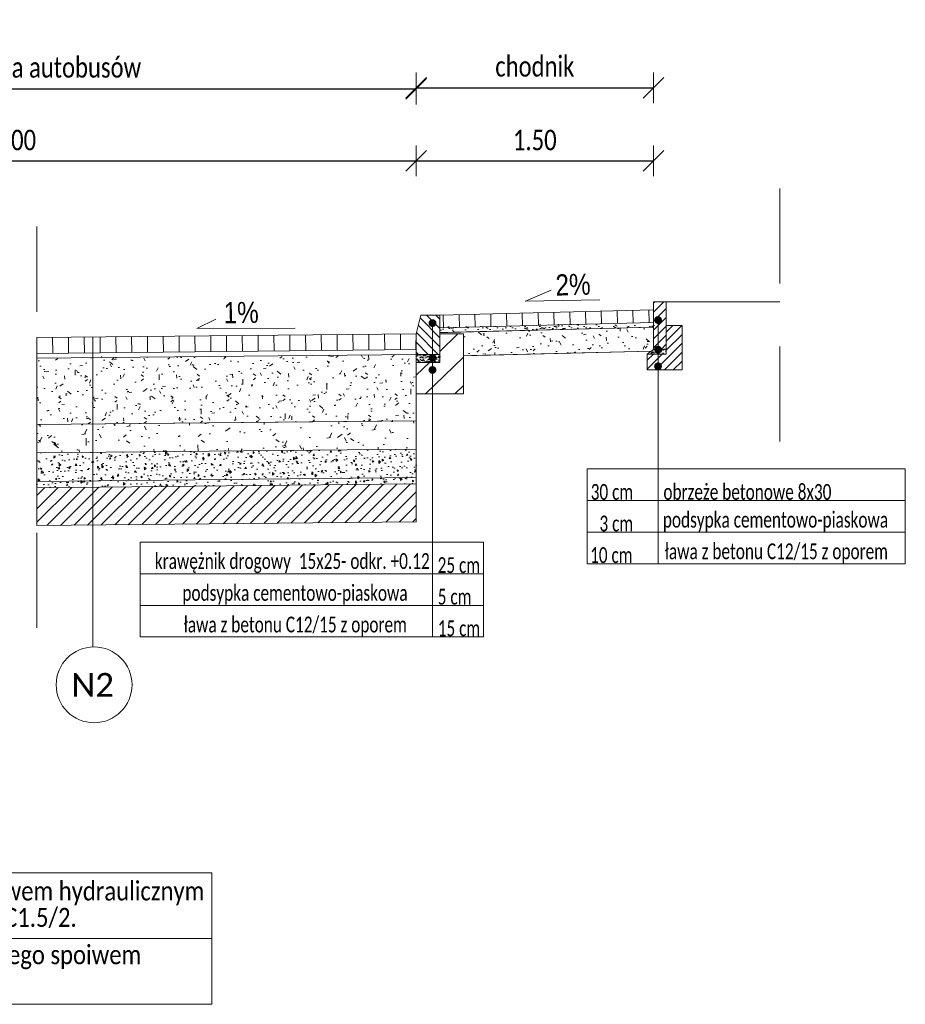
# Model space of a CAD drawing. Header units: metres. Extents: x 6585926 to 6586024.5, y 5545426.7 to 5545440.6.
# Tile 6 of 7: x 6585948.6 to 6585954.2, y 5545433.4 to 5545439.6. Entities that reach past the tile are written whole.
import ezdxf
from ezdxf.enums import TextEntityAlignment as Align

# ---------------------------------------------------------------- set-up
doc = ezdxf.new("R2010")
doc.units = ezdxf.units.M
doc.header["$MEASUREMENT"] = 0
doc.linetypes.add('DGN Style 2', pattern=[1, 0.6, -0.4])
doc.layers.get('Defpoints').update_dxf_attribs({"lineweight": 0})
for name, color, linetype, lineweight in [('D_PN_elementy_pref', 7, 'Continuous', 0), ('D_PN_opisy', 7, 'Continuous', 0), ('D_PN_opisy_przerywana', 7, 'DGN Style 2', 0), ('D_PN_warstwy', 1, 'Continuous', 0), ('D_teren zielen', 3, '{ Ground Line }', 0), ('PN_WYMIARY', 7, 'Continuous', 0)]:
    doc.layers.add(name, color=color, linetype=linetype, lineweight=lineweight)
doc.layers.add('D_PN_szraf_projektow', color=7, linetype='Continuous', lineweight=0, true_color=0xf06c3c)
doc.styles.add('Przekroje Detale', font='calibri.ttf', dxfattribs={"height": 0.15})
doc.styles.add('Przekroje Opisy_0', font='calibril.ttf', dxfattribs={"width": 0.7692307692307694})
doc.styles.add('Style-Arial Narrow', font='ARIALN.TTF')
doc.styles.add('Style-simplex', font='simplex.shx')
doc.linetypes.add('{ Ground Line }', pattern='A,0,[4,dgnlstyle-lstyle1.shx,S=0.008404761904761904,R=0,X=0,Y=0],-1', length=1)
doc.dimstyles.new('Przekroje (1 50)', dxfattribs={"dimtxt": 0.13, "dimasz": 0.13, "dimexe": 0.0975, "dimexo": 0.0625, "dimgap": 0.065, "dimtad": 1, "dimzin": 0, "dimdsep": 46, "dimtxsty": 'Przekroje Opisy_0', "dimblk": 'OBLIQUE', "dimcen": 0, "dimclrd": 256, "dimclre": 256, "dimadec": 0, "dimazin": 0, "dimtfac": 1, "dimtmove": 1, "dimatfit": 3, "dimfxl": 0.0975, "dimfxlon": 1, "dimtolj": 1, "dimtzin": 0, "dimlwd": 0, "dimlwe": 0, "dimarcsym": 0})

# ---------------------------------------------------------------- blocks, each defined once
blk = doc.blocks.new('_Oblique')
at = {"color": 0, "linetype": 'ByBlock', "lineweight": -2}
blk.add_line((0.5, 0.5), (-0.5, -0.5), dxfattribs=at)
blk = doc.blocks.new('*D117')
at = {"layer": 'Defpoints', "color": 0, "lineweight": 0}
for p in [(6585951.1310259, 5545438.702283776), (6585945.966511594, 5545437.108714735), (6585951.1310259, 5545437.108714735)]:
    blk.add_point(p, dxfattribs=at)
at = {"layer": 'PN_WYMIARY', "lineweight": 0}
for p, q in [((6585945.966511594, 5545438.604783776), (6585945.966511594, 5545438.799783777)), ((6585951.1310259, 5545438.604783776), (6585951.1310259, 5545438.799783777))]:
    blk.add_line(p, q, dxfattribs=at)
at = {"layer": 'PN_WYMIARY', "lineweight": -2}
blk.add_line((6585945.966511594, 5545438.702283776), (6585951.1310259, 5545438.702283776), dxfattribs=at)
at = {"layer": 'PN_WYMIARY', "lineweight": -2, "xscale": 0.13, "yscale": 0.13, "zscale": 0.13, "rotation": 180}
blk.add_blockref('_Oblique', (6585945.966511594, 5545438.702283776), dxfattribs=at)
at = {"layer": 'PN_WYMIARY', "lineweight": -2, "xscale": 0.13, "yscale": 0.13, "zscale": 0.13}
blk.add_blockref('_Oblique', (6585951.1310259, 5545438.702283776), dxfattribs=at)
at = {"layer": 'PN_WYMIARY', "color": 0, "insert": (6585948.548768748, 5545438.833683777), "char_height": 0.13, "attachment_point": 5, "style": 'Przekroje Opisy_0'}
blk.add_mtext('\\A1;\\H1x;\\W0.769231;14.00', dxfattribs=at)
blk = doc.blocks.new('*D123')
at = {"layer": 'Defpoints', "color": 0, "lineweight": 0}
for p in [(6585951.1310259, 5545439.157748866), (6585945.966511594, 5545437.564179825), (6585951.1310259, 5545437.564179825)]:
    blk.add_point(p, dxfattribs=at)
at = {"layer": 'PN_WYMIARY', "lineweight": 0}
for p, q in [((6585945.966511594, 5545439.060248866), (6585945.966511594, 5545439.255248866)), ((6585951.1310259, 5545439.060248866), (6585951.1310259, 5545439.255248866))]:
    blk.add_line(p, q, dxfattribs=at)
at = {"layer": 'PN_WYMIARY', "lineweight": -2}
blk.add_line((6585945.966511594, 5545439.157748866), (6585951.1310259, 5545439.157748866), dxfattribs=at)
at = {"layer": 'PN_WYMIARY', "lineweight": -2, "xscale": 0.13, "yscale": 0.13, "zscale": 0.13, "rotation": 180}
blk.add_blockref('_Oblique', (6585945.966511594, 5545439.157748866), dxfattribs=at)
at = {"layer": 'PN_WYMIARY', "lineweight": -2, "xscale": 0.13, "yscale": 0.13, "zscale": 0.13}
blk.add_blockref('_Oblique', (6585951.1310259, 5545439.157748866), dxfattribs=at)
at = {"layer": 'PN_WYMIARY', "color": 0, "insert": (6585948.548768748, 5545439.293598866), "char_height": 0.13, "attachment_point": 5, "style": 'Przekroje Opisy_0'}
blk.add_mtext('\\A1;\\H1x;\\W0.769231;stanowisko dla autobusów', dxfattribs=at)
blk = doc.blocks.new('*U111')
at = {"layer": 'D_PN_szraf_projektow'}
h = blk.add_hatch(dxfattribs=at)
h.set_pattern_fill('HATCH', color=256, style=0, pattern_type=2)
h.set_pattern_definition([(45, (0.0718, 0.121689), (-0.02977294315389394, 0.02977294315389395), [])])
h.paths.add_polyline_path([(-4.710908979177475e-05, -2.616923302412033e-05), (0.1499828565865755, -3.614649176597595e-05), (0.1499828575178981, 0.1300223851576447), (0.1199828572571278, 0.2500223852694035), (-1.714285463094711e-05, 0.2500223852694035), (-1.714285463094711e-05, 0.1300223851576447)])
h = blk.add_hatch(dxfattribs=at)
h.set_pattern_fill('HATCH', color=256, style=0, pattern_type=2)
h.set_pattern_definition([(315, (-0.06177899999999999, -0.165517), (0.08931890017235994, 0.08931890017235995), [])])
h.paths.add_polyline_path([(-0.15001714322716, 0.1300223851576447), (-0.15001714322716, -0.2499776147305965), (0.1499828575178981, -0.2499776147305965), (0.1499828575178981, -0.09997761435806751), (0.1499828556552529, -0.05003614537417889), (-1.714285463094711e-05, -0.04997761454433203), (-1.714285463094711e-05, 0.1300223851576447)])
h = blk.add_hatch(dxfattribs=at)
h.set_pattern_fill('AR-SAND', color=256, style=0, pattern_type=2)
h.set_pattern_definition([(37.50000000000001, (6585934, 5545426), (-0.000800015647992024, 0.02447066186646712), [0, -0.0193, 0, -0.02159, 0, -0.02064]), (7.499999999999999, (6585934, 5545426), (0.02247616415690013, 0.03584125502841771), [0, -0.01041, 0, -0.0174, 0, -0.006670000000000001]), (327.5, (6585934, 5545426), (0.0395496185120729, 7.185923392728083e-05), [0, -0.00635, 0, -0.02286, 0, -0.02985]), (317.5, (6585934, 5545426), (0.03817782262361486, 0.01114646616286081), [0, -0.00318, 0, -0.01499, 0, -0.01715])])
h.paths.add_polyline_path([(-1.714285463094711e-05, -0.05003614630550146), (0.1499828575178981, -0.05003614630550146), (0.1499828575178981, -3.614649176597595e-05), (-1.714285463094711e-05, -3.614649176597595e-05)])
at = {"layer": 'D_PN_elementy_pref'}
blk.add_line((-1.714285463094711e-05, 0.1300223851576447), (-0.15001714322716, 0.1300223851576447), dxfattribs=at)
at = {"layer": 'D_PN_elementy_pref', "flags": 128}
for points in [[(-1.714285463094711e-05, 0.2500223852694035), (-1.714285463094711e-05, -0.04997761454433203), (0.1499828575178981, -0.04997761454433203), (0.1499828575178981, 0.1300223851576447)], [(-1.714285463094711e-05, 0.2500223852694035), (0.1199828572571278, 0.2500223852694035)], [(0.1499828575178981, 0.1300223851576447), (0.1199828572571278, 0.2500223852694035)], [(0.1499828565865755, -0.0499776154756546), (0.1499828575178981, -0.2499776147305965), (-0.15001714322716, -0.2499776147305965), (-0.15001714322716, 0.1300223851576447)], [(-1.714285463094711e-05, 2.238526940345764e-05), (-1.714285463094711e-05, -0.0499776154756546), (0.1499828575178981, -0.0499776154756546), (0.1499828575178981, 2.238526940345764e-05)]]:
    blk.add_lwpolyline(points, dxfattribs=at)
at = {"layer": 'D_PN_szraf_projektow', "flags": 128}
for points in [[(-4.710908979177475e-05, -2.616923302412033e-05), (0.1499828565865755, -3.614649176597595e-05), (0.1499828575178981, 0.1300223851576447), (0.1199828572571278, 0.2500223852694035), (-1.714285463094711e-05, 0.2500223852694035), (-1.714285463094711e-05, 0.1300223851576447), (-4.710908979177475e-05, -2.616923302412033e-05)], [(-0.15001714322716, 0.1300223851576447), (-0.15001714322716, -0.2499776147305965), (0.1499828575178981, -0.2499776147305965), (0.1499828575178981, -0.09997761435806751), (0.1499828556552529, -0.05003614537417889), (-1.714285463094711e-05, -0.04997761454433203), (-1.714285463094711e-05, 0.1300223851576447), (-0.15001714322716, 0.1300223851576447)], [(-1.714285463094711e-05, -0.05003614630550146), (0.1499828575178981, -0.05003614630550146), (0.1499828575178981, -3.614649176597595e-05), (-1.714285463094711e-05, -3.614649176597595e-05), (-1.714285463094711e-05, -0.05003614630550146)]]:
    blk.add_lwpolyline(points, close=True, dxfattribs=at)
blk = doc.blocks.new('*D133')
at = {"layer": 'Defpoints', "color": 0, "lineweight": 0}
for p in [(6585952.632254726, 5545438.702283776), (6585952.632254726, 5545437.619669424), (6585951.1310259, 5545437.549640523)]:
    blk.add_point(p, dxfattribs=at)
at = {"layer": 'PN_WYMIARY', "lineweight": 0}
for p, q in [((6585951.1310259, 5545438.604783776), (6585951.1310259, 5545438.799783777)), ((6585952.632254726, 5545438.604783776), (6585952.632254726, 5545438.799783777))]:
    blk.add_line(p, q, dxfattribs=at)
at = {"layer": 'PN_WYMIARY', "lineweight": -2}
blk.add_line((6585951.1310259, 5545438.702283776), (6585952.632254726, 5545438.702283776), dxfattribs=at)
at = {"layer": 'PN_WYMIARY', "lineweight": -2, "xscale": 0.13, "yscale": 0.13, "zscale": 0.13, "rotation": 180}
blk.add_blockref('_Oblique', (6585951.1310259, 5545438.702283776), dxfattribs=at)
at = {"layer": 'PN_WYMIARY', "lineweight": -2, "xscale": 0.13, "yscale": 0.13, "zscale": 0.13}
blk.add_blockref('_Oblique', (6585952.632254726, 5545438.702283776), dxfattribs=at)
at = {"layer": 'PN_WYMIARY', "color": 0, "insert": (6585951.881640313, 5545438.833683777), "char_height": 0.13, "attachment_point": 5, "style": 'Przekroje Opisy_0'}
blk.add_mtext('\\A1;\\H1x;\\W0.769231;1.50', dxfattribs=at)
blk = doc.blocks.new('*D135')
at = {"layer": 'Defpoints', "color": 0, "lineweight": 0}
for p in [(6585952.632254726, 5545439.164372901), (6585951.131025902, 5545438.011729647), (6585952.632254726, 5545438.005105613)]:
    blk.add_point(p, dxfattribs=at)
at = {"layer": 'PN_WYMIARY', "lineweight": 0}
for p, q in [((6585951.131025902, 5545439.0668729), (6585951.131025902, 5545439.261872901)), ((6585952.632254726, 5545439.0668729), (6585952.632254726, 5545439.261872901))]:
    blk.add_line(p, q, dxfattribs=at)
at = {"layer": 'PN_WYMIARY', "lineweight": -2}
blk.add_line((6585951.131025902, 5545439.164372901), (6585952.632254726, 5545439.164372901), dxfattribs=at)
at = {"layer": 'PN_WYMIARY', "lineweight": -2, "xscale": 0.13, "yscale": 0.13, "zscale": 0.13, "rotation": 180}
blk.add_blockref('_Oblique', (6585951.131025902, 5545439.164372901), dxfattribs=at)
at = {"layer": 'PN_WYMIARY', "lineweight": -2, "xscale": 0.13, "yscale": 0.13, "zscale": 0.13}
blk.add_blockref('_Oblique', (6585952.632254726, 5545439.164372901), dxfattribs=at)
at = {"layer": 'PN_WYMIARY', "color": 0, "insert": (6585951.881640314, 5545439.2999229), "char_height": 0.13, "attachment_point": 5, "style": 'Przekroje Opisy_0'}
blk.add_mtext('\\A1;\\H1x;\\W0.769231;chodnik', dxfattribs=at)
blk = doc.blocks.new('*U137')
at = {"layer": 'D_PN_opisy'}
h = blk.add_hatch(color=256, dxfattribs=at)
edge = h.paths.add_edge_path()
edge.add_arc((0.7641507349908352, 0.9842183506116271), 0.025, 0, 360)
h = blk.add_hatch(color=256, dxfattribs=at)
edge = h.paths.add_edge_path()
edge.add_arc((0.76415073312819, 0.7646779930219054), 0.025, 0, 360)
h = blk.add_hatch(color=256, dxfattribs=at)
edge = h.paths.add_edge_path()
edge.add_arc((0.7641507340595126, 0.6877911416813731), 0.025, 0, 360)
for p, q in [((1.086137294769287, -0.402529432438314), (-1.086106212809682, -0.4025294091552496)), ((-1.086106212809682, -0.4025294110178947), (-1.086106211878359, -1.002529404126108)), ((1.086137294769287, -0.402529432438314), (1.086137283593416, -1.002529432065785)), ((1.086137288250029, -0.6025294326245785), (-1.086106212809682, -0.6025294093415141)), ((1.086137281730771, -0.8025294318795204), (-1.086106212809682, -0.8025294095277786)), ((1.086137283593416, -1.002529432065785), (-1.086106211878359, -1.002529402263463))]:
    blk.add_line(p, q, dxfattribs=at)
at = {"layer": 'D_PN_opisy', "flags": 128}
blk.add_lwpolyline([(0.7650533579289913, 1.002475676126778), (0.7650533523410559, 0.002969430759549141), (0.7650533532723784, -0.9162423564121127), (0.765053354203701, -0.997508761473), (0.765053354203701, -1.002529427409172)], dxfattribs=at)
at = {"layer": 'D_PN_opisy', "line_spacing_factor": 0.6, "style": 'Style-simplex'}
for s, insert, char_height, attachment_point, rotation in [('\\fCalibri|b0|i0|c238238|p39;\\H1x;\\W0.7;krawężnik drogowy  15x25- odkr. +0.12', (0.7468824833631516, -0.5986169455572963), 0.09999999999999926, 9, 359.99999936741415), ('\\fCalibri|b0|i0|c238238|p39;\\H1x;\\W0.7;25 cm', (0.7967107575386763, -0.598616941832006), 0.1, 7, 359.99999917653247), ('\\fCalibri|b0|i0|c238238|p39;\\H1x;\\W0.7;podsypka cementowo-piaskowa', (0.606788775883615, -0.7986169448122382), 0.0999999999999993, 9, 359.99999940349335), ('\\fCalibri|b0|i0|c238238|p39;\\H1x;\\W0.7;5 cm', (0.7973023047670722, -0.7986169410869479), 0.1, 7, 359.99999913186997), ('\\fCalibri|b0|i0|c238238|p39;\\H1x;\\W0.7;ława z betonu C12/15 z oporem', (0.6019702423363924, -0.9986169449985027), 0.0999999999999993, 9, 359.99999940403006), ('\\fCalibri|b0|i0|c238238|p39;\\H1x;\\W0.7;15 cm', (0.7973023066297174, -0.9986169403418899), 0.0999999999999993, 7, 359.99999901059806)]:
    blk.add_mtext(s, dxfattribs=dict(at, insert=insert, char_height=char_height, attachment_point=attachment_point, rotation=rotation))

msp = doc.modelspace()

# ---------------------------------------------------------------- hatches: boundary and pattern name
at = {"layer": 'D_PN_opisy'}
h = msp.add_hatch(color=256, dxfattribs=at)
edge = h.paths.add_edge_path()
edge.add_arc((6585952.661383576, 5545437.694654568), 0.02500000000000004, 0, 360)
h = msp.add_hatch(color=256, dxfattribs=at)
edge = h.paths.add_edge_path()
edge.add_arc((6585952.661383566, 5545437.507624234), 0.02500000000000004, 0, 360)
h = msp.add_hatch(color=256, dxfattribs=at)
edge = h.paths.add_edge_path()
edge.add_arc((6585952.661383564, 5545437.402159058), 0.02500000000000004, 0, 360)
at = {"layer": 'D_PN_szraf_projektow'}
h = msp.add_hatch(dxfattribs=at)
h.set_pattern_fill('HATCH', color=256, style=0, pattern_type=2)
h.set_pattern_definition([(225, (6585952.607043, 5545437.662158), (-0.02828427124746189, 0.02828427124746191), [])])
h.paths.add_polyline_path([(6585952.713262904, 5545437.509316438), (6585952.633262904, 5545437.509316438), (6585952.633262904, 5545437.759316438), (6585952.633262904, 5545437.809316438), (6585952.713262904, 5545437.809316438), (6585952.713262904, 5545437.659316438)])
h = msp.add_hatch(dxfattribs=at)
h.set_pattern_fill('AR-SAND', color=256, style=0, pattern_type=2)
h.set_pattern_definition([(37.50000000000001, (0, 0), (-0.001889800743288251, 0.05780471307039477), [0, -0.0456, 0, -0.051, 0, -0.04875]), (7.499999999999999, (0, 0), (0.05309330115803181, 0.08466438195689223), [0, -0.0246, 0, -0.0411, 0, -0.01575]), (327.5, (-0.0369, 0), (0.09342425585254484, 0.000169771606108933), [0, -0.015, 0, -0.05400000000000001, 0, -0.0705]), (317.5, (-0.0369, 0), (0.0901837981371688, 0.02633026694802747), [0, -0.0075, 0, -0.0354, 0, -0.0405])])
h.paths.add_polyline_path([(6585952.633262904, 5545437.679291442), (6585951.281034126, 5545437.645485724), (6585951.281034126, 5545437.61547635), (6585951.331034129, 5545437.616726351), (6585952.633262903, 5545437.64928207)])
h = msp.add_hatch(dxfattribs=at)
h.set_pattern_fill('AR-CONC', color=256, style=0, pattern_type=2)
h.set_pattern_definition([(95, (0, 0), (0.1654657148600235, 0.138842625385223), [0.0225, -0.2475]), (40, (0, 0), (-0.1889976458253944, 0.1301303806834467), [0.018, -0.198]), (145.4514, (0.013789, 0.01157), (-0.02353217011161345, 0.268972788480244), [0.019122, -0.210343]), (91.18419999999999, (-0.042426, 0.042426), (0.2615076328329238, 0.1912843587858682), [0.03375, -0.37125]), (141.6356, (-0.020634, 0.058367), (-0.008369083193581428, 0.4049136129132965), [0.028683, -0.315514]), (36.1842, (-0.042426, 0.042426), (-0.008370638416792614, 0.4049135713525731), [0.027, -0.297]), (66, (-0.010607, 0.053033), (0.212031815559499, 0.04121512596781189), [0.0225, -0.2475]), (11, (-0.010607, 0.053033), (-0.1022126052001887, 0.2054424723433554), [0.018, -0.198]), (116.4514, (0.007063, 0.056468), (0.1098188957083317, 0.2466575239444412), [0.019122, -0.210343]), (82.49999999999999, (0, 0), (-0.06803795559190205, 0.07319694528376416), [0, -0.1956, 0, -0.201, 0, -0.19875]), (52.5, (0, 0), (-0.02786188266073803, 0.139472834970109), [0, -0.1146, 0, -0.1911, 0, -0.07575]), (12.5, (-0.047305, -0.047305), (0.1180254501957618, 0.1084562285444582), [0, -0.075, 0, -0.234, 0, -0.3105]), (2.5, (-0.06851900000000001, -0.06851900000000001), (0.1024769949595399, 0.1449479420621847), [0, -0.0975, 0, -0.1554, 0, -0.2205])])
h.paths.add_polyline_path([(6585952.633262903, 5545437.608182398), (6585952.633262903, 5545437.64928207), (6585951.281034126, 5545437.61547635), (6585951.281034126, 5545437.606760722), (6585951.431034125, 5545437.606760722), (6585951.431034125, 5545437.469179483), (6585951.481034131, 5545437.470429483), (6585952.61935775, 5545437.498887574), (6585952.633262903, 5545437.509316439)])
h = msp.add_hatch(dxfattribs=at)
h.set_pattern_fill('HATCH', color=256, style=0, pattern_type=2)
h.set_pattern_definition([(225, (6585952.536115, 5545437.440155), (-0.02828427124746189, 0.02828427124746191), [])])
h.paths.add_polyline_path([(6585952.713262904, 5545437.659316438), (6585952.813262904, 5545437.659316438), (6585952.813262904, 5545437.379316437), (6585952.593262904, 5545437.379316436), (6585952.593262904, 5545437.479316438), (6585952.713262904, 5545437.479316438), (6585952.713262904, 5545437.509316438)])
h = msp.add_hatch(dxfattribs=at)
h.set_pattern_fill('AR-SAND', color=256, style=0, pattern_type=2)
h.set_pattern_definition([(142.5, (6.88598, 244.204), (0.000800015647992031, 0.02447066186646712), [0, -0.0193, 0, -0.02159, 0, -0.02064]), (172.5, (6.88598, 244.204), (-0.02247616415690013, 0.03584125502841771), [0, -0.01041, 0, -0.0174, 0, -0.006670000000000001]), (212.5, (6.901603, 244.20392), (-0.03954961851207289, 7.185923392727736e-05), [0, -0.006349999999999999, 0, -0.02285999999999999, 0, -0.029845]), (222.5, (6.9016, 244.204), (-0.03817782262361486, 0.01114646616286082), [0, -0.00318, 0, -0.01499, 0, -0.01715])])
h.paths.add_polyline_path([(6585952.713262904, 5545437.509316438), (6585952.713262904, 5545437.479316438), (6585952.593262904, 5545437.479316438), (6585952.633262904, 5545437.509316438)])
h = msp.add_hatch(dxfattribs=at)
h.set_pattern_fill('AR-CONC', color=256, style=0, pattern_type=2)
h.set_pattern_definition([(94.14084299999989, (0, 0), (0.167528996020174, 0.1363459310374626), [0.0225, -0.2475]), (39.14084300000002, (0, 0), (-0.1870251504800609, 0.1329496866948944), [0.018, -0.198]), (144.5922430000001, (0.013961, 0.011362), (-0.0194963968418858, 0.2692954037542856), [0.019122, -0.210343]), (90.325043, (-0.041785, 0.043058), (0.2643464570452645, 0.1873416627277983), [0.03375, -0.37125]), (140.776443, (-0.019757, 0.05867000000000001), (-0.002296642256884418, 0.4049935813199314), [0.028683, -0.315514]), (35.32504300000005, (-0.041785, 0.043058), (-0.002298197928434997, 0.4049935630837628), [0.027, -0.297]), (65.14084299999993, (-0.00981, 0.053186), (0.2126259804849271, 0.03803116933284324), [0.0225, -0.2475]), (10.14084300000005, (-0.00981, 0.053186), (-0.09912059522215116, 0.2069520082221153), [0.018, -0.198]), (115.592243, (0.007909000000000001, 0.056355), (0.1135050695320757, 0.2449831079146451), [0.019122, -0.210343]), (81.64084299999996, (0, 0), (-0.06693275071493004, 0.07420891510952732), [0, -0.1956, 0, -0.201, 0, -0.19875]), (51.64084300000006, (0, 0), (-0.02576741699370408, 0.1398749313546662), [0, -0.1146, 0, -0.1911, 0, -0.07575]), (11.64084300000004, (-0.048009, -0.046591), (0.1196384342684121, 0.1066742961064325), [0, -0.07499999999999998, 0, -0.234, 0, -0.3104999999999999]), (1.640843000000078, (-0.069538, -0.067484), (0.1046389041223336, 0.1433950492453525), [0, -0.09749999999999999, 0, -0.1554, 0, -0.2205])])
h.paths.add_polyline_path([(6585951.131025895, 5545437.0575558), (6585951.131025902, 5545437.4483448), (6585951.131025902, 5545437.477576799), (6585948.731145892, 5545437.453577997), (6585948.731145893, 5545437.395463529), (6585948.731145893, 5545437.3001381), (6585948.731145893, 5545437.196401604), (6585948.731145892, 5545437.135538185), (6585948.731145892, 5545437.033556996), (6585951.1310259, 5545437.0575558)], is_closed=False)
h = msp.add_hatch(dxfattribs=at)
h.set_pattern_fill('AR-CONC', color=256, style=0, pattern_type=2)
h.set_pattern_definition([(94.14084299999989, (0, 0), (0.2233720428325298, 0.1817939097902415), [0.03, -0.33]), (39.14084300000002, (0, 0), (-0.2493670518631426, 0.1772665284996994), [0.024, -0.264]), (144.5922430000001, (0.018614, 0.015149), (-0.02599418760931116, 0.359060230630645), [0.025496, -0.280457]), (90.325043, (-0.055714, 0.05741), (0.3524626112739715, 0.2497885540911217), [0.045, -0.495]), (140.776443, (-0.026342, 0.078226), (-0.003062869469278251, 0.5399911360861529), [0.038244, -0.420685]), (35.32504300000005, (-0.055714, 0.05741), (-0.003063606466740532, 0.5399910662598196), [0.036, -0.396]), (65.14084299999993, (-0.01308, 0.07091499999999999), (0.2835010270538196, 0.05070762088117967), [0.03, -0.33]), (10.14084300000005, (-0.01308, 0.07091499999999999), (-0.1321608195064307, 0.2759363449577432), [0.024, -0.264]), (115.592243, (0.010545, 0.07514), (0.1513408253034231, 0.3266433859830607), [0.025496, -0.280457]), (81.64084299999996, (0, 0), (-0.08924366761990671, 0.09894522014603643), [0, -0.2608, 0, -0.268, 0, -0.265]), (51.64084300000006, (0, 0), (-0.03435655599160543, 0.1864999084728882), [0, -0.1528, 0, -0.2548, 0, -0.101]), (11.64084300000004, (-0.064013, -0.062121), (0.1595179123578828, 0.1422323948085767), [0, -0.09999999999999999, 0, -0.3119999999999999, 0, -0.4139999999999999]), (1.640843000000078, (-0.092718, -0.089978), (0.1395185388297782, 0.1911933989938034), [0, -0.13, 0, -0.2072, 0, -0.2939999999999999])])
h.paths.add_polyline_path([(6585951.131025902, 5545436.955705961), (6585951.1310259, 5545437.0575558), (6585948.731145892, 5545437.033556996), (6585948.731145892, 5545436.853547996), (6585951.131025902, 5545436.877546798)])
at = {"layer": 'D_PN_szraf_projektow', "linetype": 'DGN Style 2'}
h = msp.add_hatch(dxfattribs=at)
h.set_pattern_fill('AR-CONC', color=256, style=0, pattern_type=2)
h.set_pattern_definition([(95, (6585950.376183, 5545436.788774), (0.08405679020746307, 0.0705320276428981), [0.01143, -0.12573]), (40, (6585950.376183, 5545436.788774), (-0.09601083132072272, 0.06610638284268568), [0.009143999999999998, -0.100584]), (145.451, (6585950.383187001, 5545436.794652), (-0.01195329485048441, 0.1366381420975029), [0.009714, -0.106854]), (91.18419999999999, (6585950.35463, 5545436.810327), (0.1328461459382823, 0.09717204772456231), [0.017145, -0.188595]), (141.6356, (6585950.365701, 5545436.818425), (-0.004251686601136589, 0.2056958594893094), [0.014571, -0.160281]), (36.184, (6585950.35463, 5545436.810327), (-0.004251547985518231, 0.2056954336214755), [0.013716, -0.150876]), (66, (6585950.370794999, 5545436.815715), (0.1077123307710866, 0.02093716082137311), [0.01143, -0.12573]), (11, (6585950.370794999, 5545436.815715), (-0.05192395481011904, 0.1043649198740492), [0.009144, -0.100584]), (116.4514, (6585950.37977, 5545436.81746), (0.05578802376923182, 0.1253018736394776), [0.009714, -0.106854]), (82.49999999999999, (6585950, 5545437), (-0.03456330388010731, 0.03718403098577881), [0, -0.09936, 0, -0.10211, 0, -0.10097]), (52.5, (6585950, 5545437), (-0.01415386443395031, 0.07085219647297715), [0, -0.05822000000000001, 0, -0.09708, 0, -0.03848]), (12.5, (6585950, 5545437), (0.05995672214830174, 0.055095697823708), [0, -0.0381, 0, -0.11887, 0, -0.15773]), (2.5, (6585950, 5545437), (0.05205830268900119, 0.07363343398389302), [0, -0.04953, 0, -0.07894, 0, -0.11201])])
h.paths.add_polyline_path([(6585951.131025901, 5545436.877546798), (6585948.731145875, 5545436.853547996), (6585948.731145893, 5545436.633536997), (6585951.131025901, 5545436.6575358), (6585951.1310259, 5545436.697537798)])
at = {"layer": 'D_PN_szraf_projektow'}
h = msp.add_hatch(dxfattribs=at)
h.set_pattern_fill('HATCH', color=256, style=0, pattern_type=2)
h.set_pattern_definition([(45, (6585949.873946, 5545436.539239), (-0.04242640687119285, 0.04242640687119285), [])])
h.paths.add_polyline_path([(6585951.131025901, 5545436.6575358), (6585948.731145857, 5545436.633536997), (6585948.731145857, 5545436.393524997), (6585951.131025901, 5545436.4175238)])

# ---------------------------------------------------------------- linework, layer by layer
at = {"layer": 'D_PN_elementy_pref'}
msp.add_line((6585952.633262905, 5545437.509316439), (6585952.713262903, 5545437.509316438), dxfattribs=at)
at = {"layer": 'D_PN_elementy_pref', "flags": 128}
for points in [[(6585952.713262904, 5545437.509316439), (6585952.713262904, 5545437.809316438), (6585952.633262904, 5545437.809316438), (6585952.633262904, 5545437.509316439)], [(6585952.593262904, 5545437.479316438), (6585952.593262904, 5545437.379316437), (6585952.813262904, 5545437.379316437), (6585952.813262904, 5545437.659316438), (6585952.713262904, 5545437.659316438)], [(6585952.633262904, 5545437.509316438), (6585952.593262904, 5545437.479316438)]]:
    msp.add_lwpolyline(points, dxfattribs=at)
at = {"layer": 'D_PN_opisy'}
for p, q in [((6585951.823880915, 5545437.813538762), (6585951.984756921, 5545437.884319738)), ((6585952.292921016, 5545437.823014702), (6585951.820411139, 5545437.813564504)), ((6585949.085884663, 5545437.587131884), (6585949.085884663, 5545435.625497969)), ((6585952.212670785, 5545436.752029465), (6585954.225717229, 5545436.752029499)), ((6585952.212670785, 5545436.752029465), (6585952.212670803, 5545436.152029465)), ((6585954.225717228, 5545436.752029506), (6585954.225717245, 5545436.152029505)), ((6585952.212670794, 5545436.552029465), (6585954.225717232, 5545436.5520295)), ((6585952.212670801, 5545436.352029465), (6585954.225717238, 5545436.3520295)), ((6585952.212670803, 5545436.152029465), (6585954.225717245, 5545436.152029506)), ((6585944.053108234, 5545433.779544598), (6585949.227403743, 5545433.779544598)), ((6585944.563050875, 5545433.779544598), (6585949.837693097, 5545433.779544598)), ((6585944.056931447, 5545433.363665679), (6585949.370388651, 5545433.363665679))]:
    msp.add_line(p, q, dxfattribs=at)
at = {"layer": 'D_PN_opisy', "flags": 128}
for points in [[(6585950.36481761, 5545437.644403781), (6585949.743377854, 5545437.641295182), (6585949.864746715, 5545437.700015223)], [(6585952.661383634, 5545436.152029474), (6585952.661383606, 5545436.90143158), (6585952.661383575, 5545437.694654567)]]:
    msp.add_lwpolyline(points, dxfattribs=at)
msp.add_lwpolyline([(6585944.563050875, 5545434.195423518), (6585949.837693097, 5545434.195423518), (6585949.837693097, 5545433.363665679), (6585944.563050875, 5545433.363665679), (6585944.563050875, 5545434.195423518)], close=True, dxfattribs=at)
at = {"layer": 'D_PN_opisy'}
msp.add_circle((6585949.093520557, 5545435.385770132), 0.2398494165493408, dxfattribs=at)
at = {"layer": 'D_PN_opisy_przerywana'}
for p, q in [((6585953.432019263, 5545436.926785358), (6585953.432019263, 5545438.643136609)), ((6585948.731145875, 5545435.747667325), (6585948.731145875, 5545438.287751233))]:
    msp.add_line(p, q, dxfattribs=at)
at = {"layer": 'D_PN_szraf_projektow'}
for p, q in [((6585952.633262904, 5545437.674923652), (6585952.633262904, 5545437.809316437)), ((6585951.40262291, 5545437.72855044), (6585951.404622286, 5545437.648575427)), ((6585951.502591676, 5545437.73104966), (6585951.504591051, 5545437.651074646)), ((6585951.60256044, 5545437.733548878), (6585951.604559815, 5545437.653573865)), ((6585951.702529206, 5545437.736048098), (6585951.70452858, 5545437.656073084)), ((6585951.80249797, 5545437.738547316), (6585951.804497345, 5545437.658572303)), ((6585951.902466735, 5545437.741046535), (6585951.904466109, 5545437.661071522)), ((6585952.002435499, 5545437.743545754), (6585952.004434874, 5545437.663570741)), ((6585952.102404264, 5545437.746044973), (6585952.104403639, 5545437.666069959)), ((6585952.202373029, 5545437.748544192), (6585952.204372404, 5545437.668569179)), ((6585952.302341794, 5545437.751043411), (6585952.304341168, 5545437.671068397)), ((6585952.402310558, 5545437.753542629), (6585952.404309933, 5545437.673567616)), ((6585952.502279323, 5545437.756041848), (6585952.504278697, 5545437.676066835)), ((6585952.602248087, 5545437.758541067), (6585952.604247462, 5545437.678566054)), ((6585951.302654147, 5545437.726051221), (6585951.304653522, 5545437.646076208)), ((6585950.7310459, 5545437.603583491), (6585950.73204585, 5545437.50358849)), ((6585950.8310409, 5545437.60458344), (6585950.83204085, 5545437.50458844)), ((6585950.9310359, 5545437.605583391), (6585950.93203585, 5545437.505588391)), ((6585951.031030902, 5545437.60658334), (6585951.032030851, 5545437.50658834)), ((6585951.131034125, 5545437.606760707), (6585951.12983472, 5545437.526744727)), ((6585951.131025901, 5545437.605938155), (6585951.130025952, 5545437.505943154)), ((6585951.131025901, 5545437.607583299), (6585951.131025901, 5545436.4175238)), ((6585951.131025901, 5545437.60758329), (6585951.132025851, 5545437.50758829)), ((6585951.131025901, 5545437.605938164), (6585951.131025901, 5545436.415878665)), ((6585948.731145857, 5545437.583584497), (6585948.731145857, 5545436.393524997)), ((6585948.731145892, 5545437.583584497), (6585948.731145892, 5545436.393524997)), ((6585948.831140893, 5545437.584584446), (6585948.832140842, 5545437.484589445)), ((6585948.931135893, 5545437.585584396), (6585948.932135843, 5545437.485589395)), ((6585949.031130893, 5545437.586584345), (6585949.032130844, 5545437.486589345)), ((6585949.131125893, 5545437.587584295), (6585949.132125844, 5545437.487589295)), ((6585949.231120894, 5545437.588584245), (6585949.232120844, 5545437.488589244)), ((6585949.331115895, 5545437.589584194), (6585949.332115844, 5545437.489589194)), ((6585949.431110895, 5545437.590584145), (6585949.432110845, 5545437.490589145)), ((6585949.531105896, 5545437.591584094), (6585949.532105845, 5545437.491589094)), ((6585949.631100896, 5545437.592584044), (6585949.632100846, 5545437.492589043)), ((6585949.731095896, 5545437.593583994), (6585949.732095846, 5545437.493588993)), ((6585949.831090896, 5545437.594583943), (6585949.832090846, 5545437.494588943)), ((6585949.931085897, 5545437.595583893), (6585949.932085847, 5545437.495588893)), ((6585950.031080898, 5545437.596583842), (6585950.032080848, 5545437.496588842)), ((6585950.131075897, 5545437.597583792), (6585950.132075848, 5545437.497588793)), ((6585950.231070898, 5545437.598583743), (6585950.232070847, 5545437.498588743)), ((6585950.331065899, 5545437.599583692), (6585950.332065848, 5545437.499588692)), ((6585950.431060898, 5545437.600583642), (6585950.432060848, 5545437.500588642)), ((6585950.531055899, 5545437.601583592), (6585950.532055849, 5545437.501588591)), ((6585950.6310509, 5545437.602583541), (6585950.632050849, 5545437.502588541))]:
    msp.add_line(p, q, dxfattribs=at)
at = {"layer": 'D_PN_szraf_projektow', "flags": 128}
for points in [[(6585952.713262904, 5545437.509316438), (6585952.633262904, 5545437.509316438), (6585952.633262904, 5545437.759316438), (6585952.633262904, 5545437.809316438), (6585952.713262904, 5545437.809316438), (6585952.713262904, 5545437.659316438), (6585952.713262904, 5545437.509316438)], [(6585952.633262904, 5545437.679291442), (6585951.281034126, 5545437.645485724), (6585951.281034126, 5545437.61547635), (6585951.331034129, 5545437.616726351), (6585952.633262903, 5545437.64928207), (6585952.633262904, 5545437.679291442)], [(6585952.633262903, 5545437.608182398), (6585952.633262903, 5545437.64928207), (6585951.281034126, 5545437.61547635), (6585951.281034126, 5545437.606760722), (6585951.431034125, 5545437.606760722), (6585951.431034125, 5545437.469179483), (6585951.481034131, 5545437.470429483), (6585952.61935775, 5545437.498887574), (6585952.633262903, 5545437.509316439), (6585952.633262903, 5545437.608182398)], [(6585952.713262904, 5545437.659316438), (6585952.813262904, 5545437.659316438), (6585952.813262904, 5545437.379316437), (6585952.593262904, 5545437.379316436), (6585952.593262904, 5545437.479316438), (6585952.713262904, 5545437.479316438), (6585952.713262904, 5545437.509316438), (6585952.713262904, 5545437.659316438)], [(6585952.713262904, 5545437.509316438), (6585952.713262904, 5545437.479316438), (6585952.593262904, 5545437.479316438), (6585952.633262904, 5545437.509316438), (6585952.713262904, 5545437.509316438)], [(6585951.131025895, 5545437.0575558), (6585951.131025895, 5545437.0575558), (6585951.131025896, 5545437.057555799), (6585951.131025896, 5545437.057555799), (6585951.131025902, 5545437.4483448), (6585951.131025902, 5545437.477576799), (6585948.731145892, 5545437.453577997), (6585948.731145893, 5545437.395463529), (6585948.731145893, 5545437.3001381), (6585948.731145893, 5545437.196401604), (6585948.731145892, 5545437.135538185), (6585948.731145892, 5545437.033556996), (6585951.1310259, 5545437.0575558), (6585951.131025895, 5545437.0575558), (6585951.131025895, 5545437.0575558)], [(6585951.131025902, 5545436.955705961), (6585951.1310259, 5545437.0575558), (6585948.731145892, 5545437.033556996), (6585948.731145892, 5545436.853547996), (6585951.131025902, 5545436.877546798), (6585951.131025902, 5545436.955705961), (6585951.131025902, 5545436.955705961)], [(6585951.131025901, 5545436.6575358), (6585948.731145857, 5545436.633536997), (6585948.731145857, 5545436.393524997), (6585951.131025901, 5545436.4175238), (6585951.131025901, 5545436.6575358)]]:
    msp.add_lwpolyline(points, close=True, dxfattribs=at)
at = {"layer": 'D_PN_warstwy'}
for p, q in [((6585951.281065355, 5545437.725511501), (6585952.633262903, 5545437.75931644)), ((6585951.281034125, 5545437.645485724), (6585952.633153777, 5545437.679288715)), ((6585948.731145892, 5545437.583584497), (6585951.131025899, 5545437.607583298)), ((6585951.281783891, 5545437.615495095), (6585952.633262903, 5545437.64928207)), ((6585948.731145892, 5545437.483579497), (6585951.131025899, 5545437.507578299)), ((6585951.431034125, 5545437.469179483), (6585952.61935775, 5545437.498887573)), ((6585948.731145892, 5545437.453577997), (6585951.131025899, 5545437.4775768)), ((6585948.731579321, 5545437.03356133), (6585951.100892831, 5545437.057254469)), ((6585948.731145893, 5545436.853547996), (6585951.131025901, 5545436.877546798)), ((6585948.732945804, 5545436.673556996), (6585951.132825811, 5545436.697555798)), ((6585948.731145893, 5545436.633536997), (6585951.131025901, 5545436.6575358)), ((6585948.731145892, 5545436.393524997), (6585951.131025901, 5545436.4175238))]:
    msp.add_line(p, q, dxfattribs=at)
at = {"layer": 'D_teren zielen', "ltscale": 0.3}
msp.add_line((6585953.432019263, 5545437.809316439), (6585952.713262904, 5545437.809316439), dxfattribs=at)

# ---------------------------------------------------------------- block references
at = {"layer": 'D_PN_elementy_pref', "extrusion": (0, 0, -1)}
msp.add_blockref('*U111', (-6585951.281016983, 5545437.476738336), dxfattribs=at)
at = {"layer": 'D_PN_opisy', "rotation": 6.575329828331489e-07}
msp.add_blockref('*U137', (6585950.470279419, 5545436.6911846), dxfattribs=at)

# ---------------------------------------------------------------- texts
at = {"layer": 'D_PN_opisy', "style": 'Style-Arial Narrow'}
for s, height, rotation, p in [('2%', 0.1339999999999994, 1.769888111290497, (6585952.016118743, 5545437.808854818)), ('1%', 0.1339999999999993, 0.9107305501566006, (6585949.914782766, 5545437.633266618))]:
    msp.add_text(s, height=height, rotation=rotation, dxfattribs=at).set_placement(p, align=Align.BOTTOM_LEFT)
at = {"layer": 'D_PN_opisy', "style": 'Przekroje Detale'}
msp.add_text('N2', height=0.15, dxfattribs=at).set_placement((6585949.084436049, 5545435.310770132), align=Align.CENTER)
at = {"layer": 'D_PN_opisy', "line_spacing_factor": 0.6, "style": 'Style-simplex'}
for s, insert, char_height, attachment_point, rotation in [('\\fCalibri|b0|i0|c238238|p39;\\H1x;\\W0.7;obrzeże betonowe 8x30', (6585952.695305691, 5545436.555941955), 0.09999999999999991, 7, 9.79778199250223e-07), ('\\fCalibri|b0|i0|c238238|p39;\\H1x;\\W0.7;30 cm', (6585952.503937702, 5545436.555941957), 0.09999999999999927, 9, 1.1615411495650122e-06), ('\\fCalibri|b0|i0|c238238|p39;\\H1x;\\W0.7;3 cm', (6585952.503937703, 5545436.355941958), 0.0999999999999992, 9, 1.0529849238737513e-06), ('\\fCalibri|b0|i0|c238238|p39;\\H1x;\\W0.7;podsypka cementowo-piaskowa', (6585952.691953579, 5545436.355941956), 0.09999999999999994, 7, 9.459085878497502e-07), ('\\fCalibri|b0|i0|c238238|p39;\\H1x;\\W0.7;10 cm', (6585952.500125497, 5545436.155941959), 0.09999999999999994, 9, 1.3274756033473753e-06), ('\\fCalibri|b0|i0|c238238|p39;\\H1x;\\W0.7;ława z betonu C12/15 z oporem', (6585952.703279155, 5545436.155941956), 0.09999999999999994, 7, 9.54226769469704e-07)]:
    msp.add_mtext(s, dxfattribs=dict(at, insert=insert, char_height=char_height, attachment_point=attachment_point, rotation=rotation))
at = {"layer": 'D_PN_opisy', "color": 7, "insert": (6585945.206008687, 5545433.98124914), "char_height": 0.1199999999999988, "width": 4.766744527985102, "attachment_point": 4, "rotation": 7.002389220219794e-07, "line_spacing_factor": 0.8360563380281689, "style": 'Style-simplex'}
msp.add_mtext('\\fCalibri|b0|i0|c238238|p39;\\H1x;\\W0.833333;Warstwa mrozoochronna z mieszanki związanej spoiwem hydraulicznym lub gruntu stabilizowanego spoiwem hydraulicznym C1.5/2.', dxfattribs=at)
at = {"layer": 'D_PN_opisy', "insert": (6585945.195038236, 5545433.578876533), "char_height": 0.1199999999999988, "width": 4.420853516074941, "attachment_point": 4, "rotation": 7.035650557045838e-07, "line_spacing_factor": 0.836056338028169, "style": 'Style-simplex'}
msp.add_mtext('\\fCalibri|b0|i0|c238238|p39;\\H1x;\\W0.833333;Warstwa ulepszonego podłoża z  gruntu stabilizowanego spoiwem hydraulicznym C\\H0.666667x;\\W0.75;0.4/0.5\\H1.5x;\\W0.833333; lub wapnem R\\H0.666667x;\\W0.75;c\\H1.5x;\\W0.833333;0.5', dxfattribs=at)

# ---------------------------------------------------------------- dimensions: what is measured, and where the dimension line sits
at = {"layer": 'PN_WYMIARY'}
for base, p1, p2, text, picture, middle in [((6585951.1310259, 5545439.157748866), (6585945.966511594, 5545437.564179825), (6585951.1310259, 5545437.564179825), '\\H1x;\\W0.769231;stanowisko dla autobusów', '*D123', (6585948.548768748, 5545439.293598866)), ((6585952.632254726, 5545439.164372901), (6585951.131025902, 5545438.011729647), (6585952.632254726, 5545438.005105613), '\\H1x;\\W0.769231;chodnik', '*D135', (6585951.881640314, 5545439.2999229)), ((6585951.1310259, 5545438.702283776), (6585945.966511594, 5545437.108714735), (6585951.1310259, 5545437.108714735), '\\H1x;\\W0.769231;14.00', '*D117', (6585948.548768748, 5545438.833683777)), ((6585952.632254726, 5545438.702283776), (6585951.1310259, 5545437.549640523), (6585952.632254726, 5545437.619669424), '\\H1x;\\W0.769231;1.50', '*D133', (6585951.881640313, 5545438.833683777))]:
    dim = msp.add_linear_dim(base=base, p1=p1, p2=p2, text=text, dimstyle='Przekroje (1 50)', override={"dimlwd": 65534}, dxfattribs=at)
    dim.commit()
    dim.dimension.update_dxf_attribs({"geometry": picture, "text_midpoint": middle})

doc.saveas('drawing.dxf')
